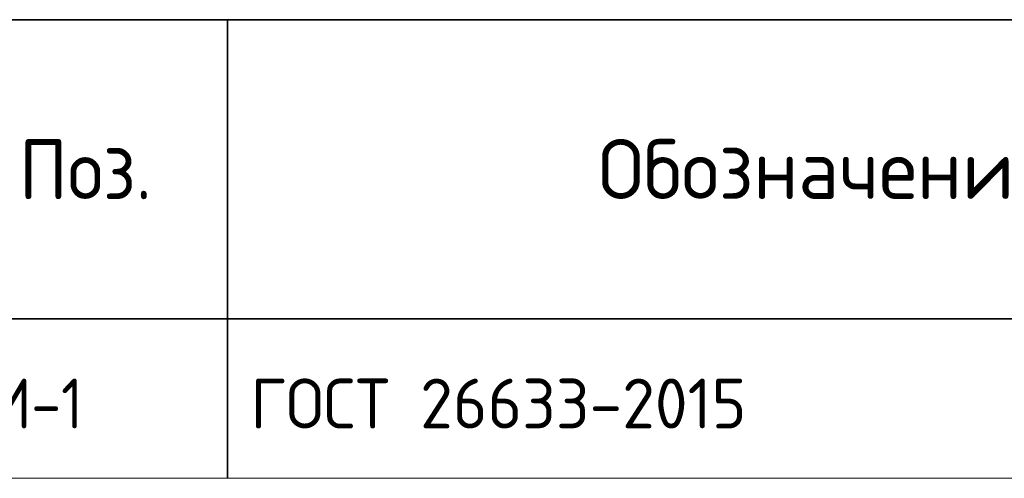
# Model space of a CAD drawing. Header units: metres. Extents: x -38 to 106, y -15 to 20.
# Tile 38 of 40: x 75.14 to 80.07, y 14.53 to 16.83. Entities that reach past the tile are written whole.
import ezdxf

# ---------------------------------------------------------------- set-up
doc = ezdxf.new("R2010")
doc.units = ezdxf.units.M
doc.layers.add('XR$3$STANDARD_1', color=7, linetype='Continuous', lineweight=25)
doc.styles.add('ISOCPEUR', font='txt')

msp = doc.modelspace()

# ---------------------------------------------------------------- linework, layer by layer
at = {"layer": 'XR$3$STANDARD_1', "color": 7, "linetype": 'Continuous', "lineweight": 35, "transparency": 33554687}
for p, q in [((74.6769, 16.8299), (93.1769, 16.8299)), ((76.1769, 16.8299), (76.1769, 15.3299)), ((93.1769, 15.3299), (74.6769, 15.3299)), ((76.1769, 15.3299), (76.1769, 14.5299))]:
    msp.add_line(p, q, dxfattribs=at)
at = {"layer": 'XR$3$STANDARD_1', "color": 7, "linetype": 'Continuous', "lineweight": 13, "transparency": 33554687}
msp.add_line((74.6769, 14.5299), (93.1769, 14.5299), dxfattribs=at)

# ---------------------------------------------------------------- texts
at = {"layer": 'XR$3$STANDARD_1', "color": 7, "linetype": 'Continuous', "lineweight": 35, "transparency": 33554687, "char_height": 0.3, "attachment_point": 7, "style": 'ISOCPEUR'}
for s, insert, width in [('\\W0.97;Обозначение', (78.036, 15.9308), 2.499411), ('\\W0.92;Поз.', (75.1325, 15.9295), 0.872985)]:
    msp.add_mtext(s, dxfattribs=dict(at, insert=insert, width=width))
at = {"layer": 'XR$3$STANDARD_1', "color": 7, "linetype": 'Continuous', "lineweight": 13, "transparency": 33554687, "char_height": 0.25, "attachment_point": 7, "style": 'ISOCPEUR'}
for s, insert, width in [('\\W0.88;ПМ-1', (74.7825, 14.78), 0.834528), ('\\W0.96;ГОСТ 26633-2015', (76.2925, 14.78), 2.718623)]:
    msp.add_mtext(s, dxfattribs=dict(at, insert=insert, width=width))

doc.saveas('drawing.dxf')
